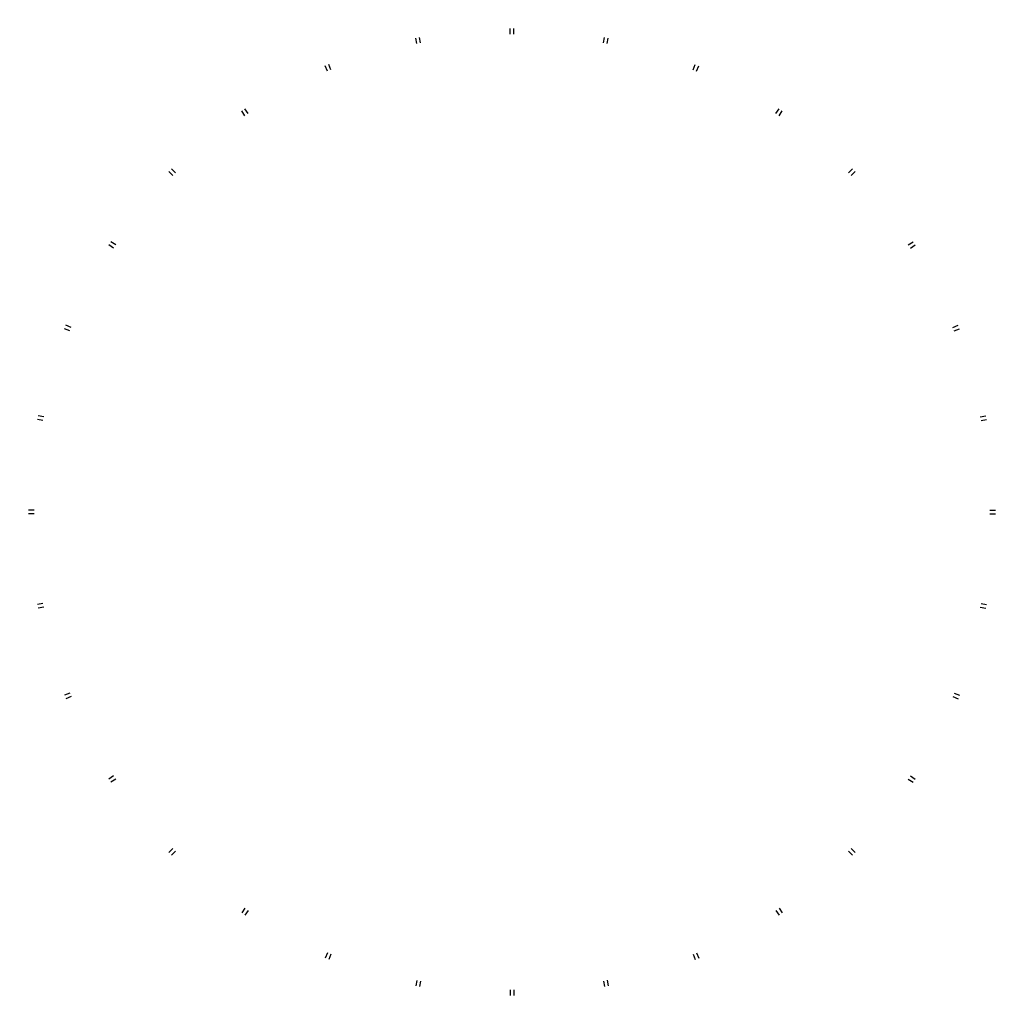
# Model space of a CAD drawing. Header units: millimetres. Extents: x 102489 to 144180, y -30877 to 10814.
import ezdxf

# ---------------------------------------------------------------- set-up
doc = ezdxf.new("R2010")
doc.units = ezdxf.units.MM
doc.header["$LTSCALE"] = 15
doc.layers.add('L50', color=6, linetype='Continuous')

# ---------------------------------------------------------------- blocks, each defined once
blk = doc.blocks.new('*U7')
for p, q in [((-299, 1869, -120), (-64, 1916, -120)), ((-299, 1869, 120), (-64, 1916, 120)), ((74, -1920, -120), (314, -1920, -120)), ((74, -1920, 120), (314, -1920, 120))]:
    blk.add_line(p, q)
blk = doc.blocks.new('*U8')
at = {"layer": 'L50', "color": 0, "linetype": 'ByBlock', "lineweight": -2, "transparency": 16777216}
for p, rotation in [((127787, 14199, -120), 78.74999999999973), ((123815, 14197, -120), 89.99999999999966), ((131683, 13427, -120), 67.4999999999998), ((119921, 13419, -120), 101.2499999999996), ((135353, 11910, -120), 56.24999999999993), ((116252, 11897, -120), 112.4999999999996), ((138657, 9706, -120), 45), ((112952, 9688, -120), 123.7499999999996), ((110145, 6878, -120), 134.9999999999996), ((141467, 6899, -120), 33.74999999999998), ((143676, 3599, -120), 22.49999999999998), ((107941, 3574, -120), 146.2499999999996), ((106424, -96, -120), 157.4999999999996), ((145198, -70, -120), 11.24999999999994), ((105651, -3992, -120), 168.7499999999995), ((105654, -7964, -120), 180), ((145979, -7936, -120), 348.749999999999), ((106432, -11859, -120), 191.2499999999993), ((145206, -11832, -120), 337.4999999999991), ((107954, -15527, -120), 202.4999999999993), ((143689, -15502, -120), 326.249999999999), ((110163, -18828, -120), 213.7499999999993), ((141485, -18806, -120), 314.999999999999), ((112973, -21634, -120), 224.9999999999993), ((138678, -21616, -120), 303.749999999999), ((116277, -23838, -120), 236.2499999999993), ((135378, -23825, -120), 292.499999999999), ((119947, -25356, -120), 247.4999999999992), ((131710, -25347, -120), 281.249999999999), ((123843, -26128, -120), 258.7499999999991), ((127815, -26125, -120), 269.999999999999)]:
    blk.add_blockref('*U7', p, dxfattribs=dict(at, rotation=rotation))
blk.add_blockref('*U7', (145976, -3964, -120), dxfattribs=at)

msp = doc.modelspace()

# ---------------------------------------------------------------- block references
at = {"layer": 'L50'}
msp.add_blockref('*U8', (-2480, -4067), dxfattribs=at)

doc.saveas('drawing.dxf')
